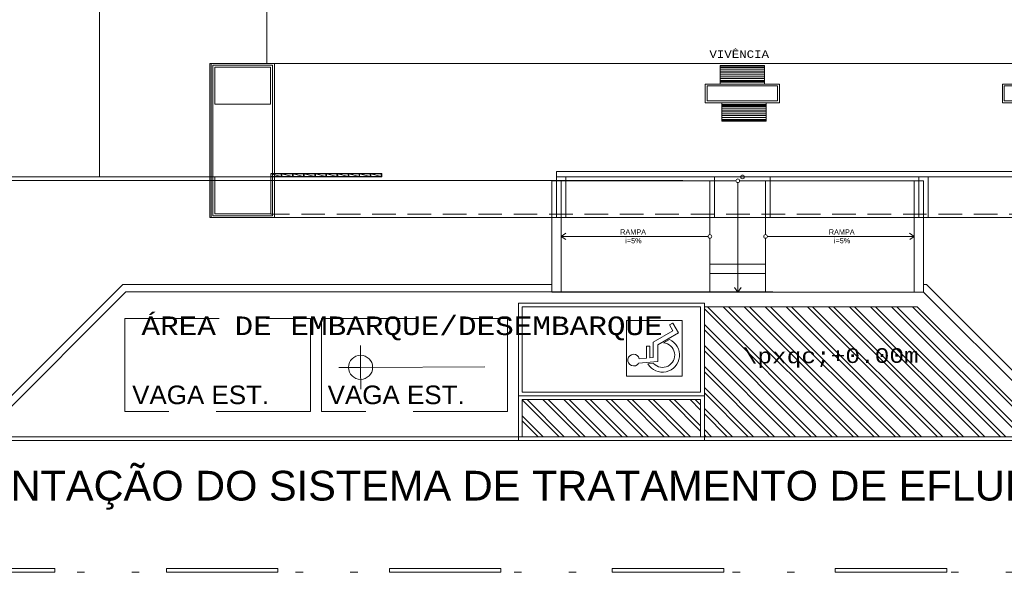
# Model space of a CAD drawing. Header units: feet. Extents: x 8 to 127, y 6 to 90.
# Tile 9 of 256: x 19.99 to 33.24, y 40.1 to 47.54. Entities that reach past the tile are written whole.
import ezdxf

# ---------------------------------------------------------------- set-up
doc = ezdxf.new("R2010")
doc.units = ezdxf.units.FT
doc.header["$MEASUREMENT"] = 0
doc.linetypes.add('DOT', pattern=[0.635, 0, -0.635])
doc.linetypes.add('HIDDENX2', pattern=[1.905, 1.27, -0.635])
for name, color, linetype in [('0.1', 252, 'Continuous'), ('ALVEANRIA BAIXA', 253, 'Continuous'), ('Alvenaria', 7, 'Continuous'), ('CALÇADA_CICLOVIA_EXTERNA', 7, 'Continuous'), ('Cotas_Níveis', 254, 'Continuous'), ('Esquadria', 250, 'Continuous'), ('FINA', 7, 'Continuous'), ('MOBILIARIO', 250, 'Continuous'), ('MOBILIÁRIO 01', 250, 'Continuous'), ('NO ESPESSURA', 250, 'Continuous'), ('Projeção', 252, 'HIDDENX2'), ('texto', 7, 'Continuous'), ('TEXTO 03', 7, 'Continuous')]:
    doc.layers.add(name, color=color, linetype=linetype)
for name, color, linetype, lineweight in [('4 ACM cobertura azul', 188, 'Continuous', 25), ('4 Telha lateral', 7, 'Continuous', 25), ('ALVENARIA BAIXA', 250, 'Continuous', 5), ('DI-Títulos', 7, 'Continuous', 9), ('DI-Área do detalhe', 7, 'DOT', 0)]:
    doc.layers.add(name, color=color, linetype=linetype, lineweight=lineweight)
doc.styles.add('Arial', font='arial.ttf')
doc.styles.add('CourierNew', font='cour.ttf')

msp = doc.modelspace()

# ---------------------------------------------------------------- linework, layer by layer
at = {"layer": '0.1', "lineweight": 5}
for p, q in [((29.653, 45.349), (29.653, 43.874)), ((27.278, 44.624), (27.341, 44.67)), ((32.028, 44.624), (31.966, 44.67)), ((29.253, 44.624), (27.278, 44.624)), ((27.34, 44.582), (27.278, 44.624)), ((30.053, 44.624), (32.028, 44.624)), ((31.967, 44.582), (32.028, 44.624)), ((29.611, 43.935), (29.653, 43.874)), ((29.653, 43.874), (29.7, 43.936))]:
    msp.add_line(p, q, dxfattribs=at)
for centre in [(29.716, 45.425), (29.653, 45.374), (29.278, 44.624), (30.028, 44.624)]:
    msp.add_circle(centre, 0.025, dxfattribs=at)
at = {"layer": '4 ACM cobertura azul', "lineweight": 5}
for p, q in [((39.886, 46.953), (22.549, 46.953)), ((22.549, 46.953), (22.549, 44.878)), ((22.565, 46.953), (23.418, 46.953)), ((22.565, 44.878), (22.565, 46.953)), ((22.59, 46.928), (23.393, 46.928)), ((22.59, 44.903), (22.59, 46.928)), ((23.393, 46.928), (23.393, 44.903)), ((23.418, 46.953), (23.418, 44.878)), ((22.549, 44.878), (39.886, 44.878)), ((23.418, 44.878), (22.565, 44.878)), ((23.393, 44.903), (22.59, 44.903))]:
    msp.add_line(p, q, dxfattribs=at)
at = {"layer": '4 Telha lateral', "lineweight": 5}
for p, q in [((23.315, 46.953), (23.315, 69.473)), ((39.886, 46.953), (23.315, 46.953))]:
    msp.add_line(p, q, dxfattribs=at)
at = {"layer": 'ALVEANRIA BAIXA', "lineweight": 5, "ltscale": 0.3}
msp.add_line((14.586, 45.378), (28.913, 45.378), dxfattribs=at)
at = {"layer": 'Alvenaria', "lineweight": 5}
for p, q in [((35.215, 45.5), (27.215, 45.5)), ((27.215, 45.5), (27.215, 45.425)), ((27.215, 45.425), (35.215, 45.425))]:
    msp.add_line(p, q, dxfattribs=at)
at = {"layer": 'ALVENARIA BAIXA', "lineweight": 5}
for p, q in [((35.215, 45.5), (27.215, 45.5)), ((27.215, 45.5), (27.215, 45.425)), ((27.215, 45.425), (36.715, 45.425))]:
    msp.add_line(p, q, dxfattribs=at)
at = {"layer": 'CALÇADA_CICLOVIA_EXTERNA', "lineweight": 5}
for p, q in [((27.153, 45.374), (27.153, 43.874)), ((27.153, 45.374), (29.628, 45.374)), ((27.216, 45.425), (27.216, 44.878)), ((27.216, 45.425), (29.691, 45.425)), ((27.278, 45.374), (27.278, 43.874)), ((27.341, 45.425), (27.341, 44.878)), ((29.278, 45.374), (29.278, 44.649)), ((29.341, 45.425), (29.341, 44.878)), ((29.678, 45.374), (32.153, 45.374)), ((29.741, 45.425), (32.216, 45.425)), ((30.028, 45.374), (30.028, 44.649)), ((30.091, 45.425), (30.091, 44.878)), ((32.028, 45.374), (32.028, 43.874)), ((32.091, 45.425), (32.091, 44.878)), ((32.153, 45.374), (32.153, 43.874)), ((32.216, 45.425), (32.216, 44.878)), ((29.278, 44.599), (29.278, 43.874)), ((30.028, 44.599), (30.028, 43.874)), ((29.278, 44.249), (30.028, 44.249)), ((29.278, 44.124), (30.028, 44.124)), ((27.153, 43.874), (32.153, 43.874))]:
    msp.add_line(p, q, dxfattribs=at)
at = {"layer": 'Cotas_Níveis', "lineweight": 5}
for p, q in [((24.577, 43.158), (24.578, 42.862)), ((24.578, 42.862), (24.283, 42.861)), ((24.578, 42.862), (26.25, 42.869)), ((24.578, 42.862), (24.579, 42.567))]:
    msp.add_line(p, q, dxfattribs=at)
msp.add_circle((24.578, 42.862), 0.162, dxfattribs=at)
at = {"layer": 'DI-Área do detalhe'}
msp.add_lwpolyline([(14.586, 86.69), (77.459, 86.69), (77.459, 40.103), (14.586, 40.103), (14.586, 86.69)], dxfattribs=at)
at = {"layer": 'Esquadria', "lineweight": 5}
for p, q in [((24.865, 45.47), (23.37, 45.47)), ((23.51, 45.465), (23.37, 45.465)), ((23.37, 45.465), (23.37, 45.43)), ((23.37, 45.465), (23.51, 45.43)), ((23.51, 45.43), (23.51, 45.465)), ((23.515, 45.425), (23.515, 45.47)), ((23.66, 45.465), (23.52, 45.465)), ((23.52, 45.465), (23.52, 45.43)), ((23.52, 45.465), (23.66, 45.43)), ((23.66, 45.43), (23.66, 45.465)), ((23.665, 45.425), (23.665, 45.47)), ((23.81, 45.465), (23.67, 45.465)), ((23.67, 45.465), (23.67, 45.43)), ((23.67, 45.465), (23.81, 45.43)), ((23.81, 45.43), (23.81, 45.465)), ((23.815, 45.425), (23.815, 45.47)), ((23.96, 45.465), (23.82, 45.465)), ((23.82, 45.465), (23.82, 45.43)), ((23.82, 45.465), (23.96, 45.43)), ((23.96, 45.43), (23.96, 45.465)), ((23.965, 45.425), (23.965, 45.47)), ((24.11, 45.465), (23.97, 45.465)), ((23.97, 45.465), (23.97, 45.43)), ((23.97, 45.465), (24.11, 45.43)), ((24.11, 45.43), (24.11, 45.465)), ((24.115, 45.425), (24.115, 45.47)), ((24.26, 45.465), (24.12, 45.465)), ((24.12, 45.465), (24.12, 45.43)), ((24.12, 45.465), (24.26, 45.43)), ((24.26, 45.43), (24.26, 45.465)), ((24.265, 45.425), (24.265, 45.47)), ((24.41, 45.465), (24.27, 45.465)), ((24.27, 45.465), (24.27, 45.43)), ((24.27, 45.465), (24.41, 45.43)), ((24.41, 45.43), (24.41, 45.465)), ((24.415, 45.425), (24.415, 45.47)), ((24.56, 45.465), (24.42, 45.465)), ((24.42, 45.465), (24.42, 45.43)), ((24.42, 45.465), (24.56, 45.43)), ((24.56, 45.47), (24.56, 45.425)), ((24.565, 45.425), (24.565, 45.47)), ((24.705, 45.465), (24.565, 45.465)), ((24.565, 45.465), (24.705, 45.43)), ((24.705, 45.43), (24.705, 45.465)), ((24.71, 45.425), (24.71, 45.47)), ((24.855, 45.465), (24.715, 45.465)), ((24.715, 45.465), (24.715, 45.43)), ((24.715, 45.465), (24.855, 45.43)), ((24.855, 45.43), (24.855, 45.465)), ((24.865, 45.425), (24.865, 45.47)), ((23.37, 45.43), (23.51, 45.43)), ((23.37, 45.425), (24.865, 45.425)), ((23.52, 45.43), (23.66, 45.43)), ((23.67, 45.43), (23.81, 45.43)), ((23.82, 45.43), (23.96, 45.43)), ((23.97, 45.43), (24.11, 45.43)), ((24.12, 45.43), (24.26, 45.43)), ((24.27, 45.43), (24.41, 45.43)), ((24.42, 45.43), (24.56, 45.43)), ((24.565, 45.43), (24.705, 45.43)), ((24.715, 45.43), (24.855, 45.43))]:
    msp.add_line(p, q, dxfattribs=at)
at = {"layer": 'FINA', "linetype": 'Continuous', "lineweight": 5}
for p, q in [((23.365, 46.903), (22.615, 46.903)), ((22.615, 46.903), (22.615, 46.403)), ((23.365, 46.403), (23.365, 46.903)), ((22.615, 46.403), (23.365, 46.403)), ((23.368, 45.428), (22.618, 45.428)), ((22.618, 45.428), (22.618, 44.928)), ((23.368, 44.928), (23.368, 45.428)), ((22.618, 44.928), (23.368, 44.928))]:
    msp.add_line(p, q, dxfattribs=at)
at = {"layer": 'MOBILIARIO', "lineweight": 5}
for p, q in [((30.015, 46.925), (29.415, 46.925)), ((29.415, 46.925), (29.415, 46.675)), ((30.015, 46.92), (29.415, 46.92)), ((30.015, 46.915), (29.415, 46.915)), ((30.015, 46.675), (30.015, 46.925)), ((30.015, 46.9), (29.415, 46.9)), ((30.015, 46.875), (29.415, 46.875)), ((30.015, 46.85), (29.415, 46.85)), ((30.015, 46.825), (29.415, 46.825)), ((30.015, 46.8), (29.415, 46.8)), ((30.015, 46.775), (29.415, 46.775)), ((30.015, 46.75), (29.415, 46.75)), ((29.415, 46.725), (30.015, 46.725)), ((29.415, 46.72), (30.015, 46.72)), ((29.415, 46.715), (30.015, 46.715)), ((29.415, 46.7), (30.015, 46.7)), ((29.415, 46.675), (30.015, 46.675)), ((30.037, 46.425), (29.437, 46.425)), ((29.437, 46.425), (29.437, 46.175)), ((30.037, 46.4), (29.437, 46.4)), ((30.037, 46.385), (29.437, 46.385)), ((30.037, 46.38), (29.437, 46.38)), ((30.037, 46.375), (29.437, 46.375)), ((30.037, 46.175), (30.037, 46.425)), ((29.437, 46.35), (30.037, 46.35)), ((29.437, 46.325), (30.037, 46.325)), ((29.437, 46.3), (30.037, 46.3)), ((29.437, 46.275), (30.037, 46.275)), ((29.437, 46.25), (30.037, 46.25)), ((29.437, 46.225), (30.037, 46.225)), ((29.437, 46.2), (30.037, 46.2)), ((29.437, 46.185), (30.037, 46.185)), ((29.437, 46.18), (30.037, 46.18)), ((29.437, 46.175), (30.037, 46.175))]:
    msp.add_line(p, q, dxfattribs=at)
at = {"layer": 'MOBILIÁRIO 01', "lineweight": 5}
for p, q in [((30.215, 46.675), (29.215, 46.675)), ((29.215, 46.675), (29.215, 46.425)), ((30.19, 46.65), (29.24, 46.65)), ((29.24, 46.65), (29.24, 46.45)), ((30.19, 46.45), (30.19, 46.65)), ((30.215, 46.425), (30.215, 46.675)), ((34.215, 46.675), (33.215, 46.675)), ((33.215, 46.675), (33.215, 46.425)), ((34.19, 46.65), (33.24, 46.65)), ((33.24, 46.65), (33.24, 46.45)), ((29.215, 46.425), (30.215, 46.425)), ((29.24, 46.45), (30.19, 46.45)), ((33.215, 46.425), (34.215, 46.425)), ((33.24, 46.45), (34.19, 46.45))]:
    msp.add_line(p, q, dxfattribs=at)
at = {"layer": 'NO ESPESSURA', "lineweight": 5}
for p, q in [((21.066, 64.102), (21.066, 45.425)), ((22.615, 45.425), (14.586, 45.425)), ((21.38, 43.978), (19.38, 41.978)), ((21.421, 43.878), (19.421, 41.878)), ((21.38, 43.978), (27.153, 43.978)), ((21.421, 43.878), (30.124, 43.878)), ((32.149, 43.878), (34.149, 41.878)), ((32.153, 43.978), (32.191, 43.978)), ((32.191, 43.978), (34.191, 41.978)), ((34.149, 41.878), (19.421, 41.878)), ((34.099, 41.928), (19.471, 41.928)), ((20.465, 40.153), (18.965, 40.153)), ((20.465, 40.103), (20.465, 40.153)), ((23.465, 40.153), (21.965, 40.153)), ((21.965, 40.153), (21.965, 40.103)), ((23.465, 40.103), (23.465, 40.153)), ((26.465, 40.153), (24.965, 40.153)), ((24.965, 40.153), (24.965, 40.103)), ((26.465, 40.103), (26.465, 40.153)), ((29.465, 40.153), (27.965, 40.153)), ((27.965, 40.153), (27.965, 40.103)), ((29.465, 40.103), (29.465, 40.153)), ((32.465, 40.153), (30.965, 40.153)), ((30.965, 40.153), (30.965, 40.103)), ((32.465, 40.103), (32.465, 40.153)), ((18.965, 40.103), (20.465, 40.103)), ((21.965, 40.103), (23.465, 40.103)), ((24.965, 40.103), (26.465, 40.103)), ((27.965, 40.103), (29.465, 40.103)), ((30.965, 40.103), (32.465, 40.103))]:
    msp.add_line(p, q, dxfattribs=at)
at = {"layer": 'Projeção', "lineweight": 5}
for p, q in [((23.315, 46.953), (23.315, 69.473)), ((22.549, 44.878), (22.549, 46.953)), ((22.549, 46.953), (23.315, 46.953)), ((39.886, 46.953), (23.315, 46.953)), ((39.886, 44.878), (22.549, 44.878)), ((21.404, 42.269), (21.404, 43.519)), ((21.404, 43.519), (23.904, 43.519)), ((23.904, 43.519), (23.904, 42.269)), ((24.054, 42.269), (24.054, 43.519)), ((24.054, 43.519), (26.554, 43.519)), ((26.554, 43.519), (26.554, 42.269)), ((23.904, 42.269), (21.404, 42.269)), ((26.554, 42.269), (24.054, 42.269))]:
    msp.add_line(p, q, dxfattribs=at)
at = {"layer": 'Projeção', "lineweight": 5, "ltscale": 0.25}
msp.add_line((39.815, 44.925), (23.37, 44.925), dxfattribs=at)
at = {"layer": 'TEXTO 03', "color": 252, "lineweight": 5}
for p, q in [((29.204, 43.728), (26.704, 43.728)), ((26.704, 43.728), (26.704, 42.478)), ((26.754, 43.728), (26.816, 43.728)), ((26.754, 43.728), (26.816, 43.728)), ((26.887, 43.728), (27.028, 43.728)), ((26.887, 43.728), (27.028, 43.728)), ((29.204, 42.478), (29.204, 43.728)), ((29.154, 43.678), (26.754, 43.678)), ((26.754, 43.678), (26.754, 42.528)), ((29.154, 42.528), (29.154, 43.678)), ((29.204, 43.678), (32.067, 43.678)), ((29.204, 43.65), (30.926, 41.928)), ((29.246, 43.678), (30.996, 41.928)), ((29.459, 43.678), (31.209, 41.928)), ((29.529, 43.678), (31.279, 41.928)), ((29.741, 43.678), (31.491, 41.928)), ((29.812, 43.678), (31.562, 41.928)), ((30.024, 43.678), (31.774, 41.928)), ((30.095, 43.678), (31.845, 41.928)), ((30.307, 43.678), (32.057, 41.928)), ((30.378, 43.678), (32.128, 41.928)), ((30.59, 43.678), (32.34, 41.928)), ((30.661, 43.678), (32.411, 41.928)), ((30.873, 43.678), (32.623, 41.928)), ((30.943, 43.678), (32.693, 41.928)), ((31.156, 43.678), (32.906, 41.928)), ((31.226, 43.678), (32.976, 41.928)), ((31.438, 43.678), (33.188, 41.928)), ((31.509, 43.678), (33.259, 41.928)), ((31.721, 43.678), (33.471, 41.928)), ((31.792, 43.678), (33.542, 41.928)), ((32.004, 43.678), (33.754, 41.928)), ((32.067, 43.678), (33.817, 41.928)), ((28.154, 42.744), (28.154, 43.494)), ((28.154, 43.494), (28.904, 43.494)), ((28.904, 42.744), (28.904, 43.494)), ((28.78, 43.355), (28.517, 43.203)), ((28.517, 43.203), (28.78, 43.355)), ((28.517, 43.203), (28.78, 43.355)), ((28.78, 43.458), (28.735, 43.433)), ((28.735, 43.433), (28.774, 43.455)), ((28.735, 43.433), (28.774, 43.455)), ((28.735, 43.433), (28.78, 43.355)), ((28.78, 43.355), (28.735, 43.433)), ((28.78, 43.355), (28.735, 43.433)), ((28.78, 43.458), (28.857, 43.325)), ((29.204, 43.437), (30.714, 41.928)), ((29.204, 43.367), (30.643, 41.928)), ((28.517, 43.203), (28.517, 42.993)), ((28.517, 42.993), (28.517, 43.203)), ((28.517, 43.203), (28.517, 42.993)), ((28.517, 43.203), (28.517, 42.993)), ((28.857, 43.325), (28.577, 43.164)), ((28.656, 43.191), (28.734, 43.236)), ((28.427, 43.149), (28.427, 42.985)), ((28.472, 43.149), (28.427, 43.149)), ((28.427, 42.985), (28.427, 43.149)), ((28.427, 43.149), (28.472, 43.149)), ((28.427, 43.149), (28.472, 43.149)), ((28.427, 43.149), (28.427, 42.985)), ((28.472, 42.989), (28.472, 43.149)), ((28.472, 43.149), (28.472, 42.989)), ((28.472, 43.149), (28.472, 42.989)), ((28.577, 43.164), (28.577, 42.939)), ((29.204, 43.155), (30.431, 41.928)), ((29.204, 43.084), (30.36, 41.928)), ((28.577, 42.939), (28.316, 42.916)), ((28.427, 42.985), (28.329, 42.977)), ((28.329, 42.977), (28.427, 42.985)), ((28.329, 42.977), (28.427, 42.985)), ((28.517, 42.993), (28.472, 42.989)), ((28.472, 42.989), (28.517, 42.993)), ((28.472, 42.989), (28.517, 42.993)), ((28.444, 42.907), (28.52, 42.914)), ((29.204, 42.872), (30.148, 41.928)), ((29.204, 42.801), (30.077, 41.928)), ((28.154, 42.744), (28.904, 42.744)), ((29.204, 42.589), (29.865, 41.928)), ((26.704, 42.478), (29.204, 42.478)), ((26.704, 42.478), (26.704, 41.878)), ((29.204, 42.478), (26.704, 42.478)), ((26.704, 42.478), (26.704, 41.878)), ((29.204, 42.478), (26.704, 42.478)), ((26.754, 42.528), (29.154, 42.528)), ((29.154, 42.428), (26.754, 42.428)), ((26.754, 42.428), (26.754, 41.928)), ((26.754, 42.423), (27.249, 41.928)), ((26.819, 42.428), (27.319, 41.928)), ((27.032, 42.428), (27.532, 41.928)), ((27.102, 42.428), (27.602, 41.928)), ((27.314, 42.428), (27.814, 41.928)), ((27.385, 42.428), (27.885, 41.928)), ((27.597, 42.428), (28.097, 41.928)), ((27.668, 42.428), (28.168, 41.928)), ((27.88, 42.428), (28.38, 41.928)), ((27.951, 42.428), (28.451, 41.928)), ((28.163, 42.428), (28.663, 41.928)), ((28.234, 42.428), (28.734, 41.928)), ((28.446, 42.428), (28.946, 41.928)), ((28.517, 42.428), (29.017, 41.928)), ((28.729, 42.428), (29.154, 42.002)), ((28.799, 42.428), (29.154, 42.073)), ((29.154, 42.428), (28.932, 42.428)), ((29.012, 42.428), (29.154, 42.285)), ((29.082, 42.428), (29.154, 42.356)), ((29.154, 41.928), (29.154, 42.428)), ((29.204, 42.518), (29.794, 41.928)), ((29.204, 41.878), (29.204, 42.478)), ((29.204, 41.878), (29.204, 42.478)), ((29.204, 42.306), (29.582, 41.928)), ((26.754, 42.21), (27.037, 41.928)), ((26.754, 42.14), (26.966, 41.928)), ((29.204, 42.235), (29.512, 41.928)), ((29.204, 42.023), (29.299, 41.928)), ((26.704, 41.878), (29.204, 41.878)), ((26.704, 41.878), (29.204, 41.878)), ((26.754, 41.928), (29.154, 41.928)), ((29.204, 41.952), (29.229, 41.928)), ((33.817, 41.928), (29.204, 41.928)), ((29.204, 41.878), (33.937, 41.878))]:
    msp.add_line(p, q, dxfattribs=at)
for centre, radius, start, end in [((28.64, 43.027), 0.23, 211.3852, 65.7818), ((28.64, 43.027), 0.165, 223.2323, 84.5102), ((28.252, 42.959), 0.0785, 12.668, 326.46)]:
    msp.add_arc(centre, radius, start, end, dxfattribs=at)

# ---------------------------------------------------------------- texts
at = {"layer": 'DI-Títulos', "insert": (14.931, 40.966), "char_height": 0.4, "width": 20.18689, "attachment_point": 4, "line_spacing_factor": 0.9, "style": 'Arial'}
msp.add_mtext('PLANTA DE IMPLANTAÇÃO DO SISTEMA DE TRATAMENTO DE EFLUENTES\\PESCALA 1:200', dxfattribs=at)
at = {"layer": 'texto', "lineweight": 5, "attachment_point": 7, "line_spacing_factor": 0.9}
for s, insert, char_height, width, style in [('VIVÊNCIA', (29.272, 47.027), 0.1, 1.68054, 'CourierNew'), ('RAMPA', (28.071, 44.649), 0.07, 0.69573, 'Arial'), ('RAMPA', (30.879, 44.649), 0.07, 0.69573, 'Arial'), ('i=5%', (28.139, 44.531), 0.07, 0.44027, 'Arial'), ('i=5%', (30.947, 44.531), 0.07, 0.44027, 'Arial'), ('ÁREA DE EMBARQUE/DESEMBARQUE', (21.629, 43.225), 0.25, 14.70474, 'CourierNew'), ('VAGA EST.', (21.504, 42.363), 0.25, 3.68864, 'Arial'), ('VAGA EST.', (24.135, 42.363), 0.25, 3.68864, 'Arial')]:
    msp.add_mtext(s, dxfattribs=dict(at, insert=insert, char_height=char_height, width=width, style=style))
at = {"layer": 'TEXTO 03', "lineweight": 5, "insert": (32.089, 42.862), "char_height": 0.19698, "width": 26.97837, "attachment_point": 9, "rotation": 0.2177, "style": 'CourierNew'}
msp.add_mtext('\\\\pxqc;+0.00m', dxfattribs=at)

doc.saveas('drawing.dxf')
